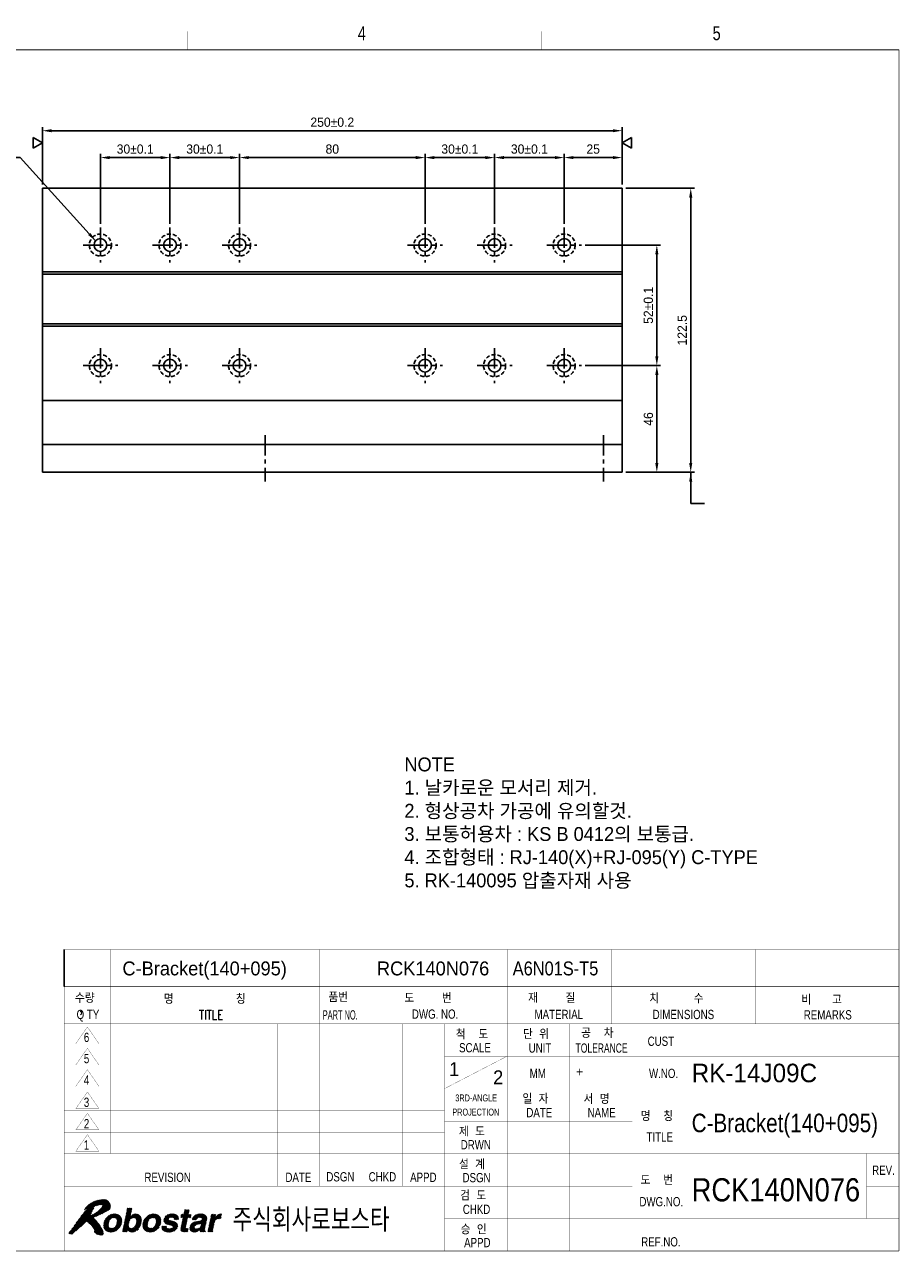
# Model space of a CAD drawing. Extents: x 1459 to 11977, y 582 to 6630.
# Tile 2 of 2: x 1850 to 2228, y 1106 to 1635. Entities that reach past the tile are written whole.
import ezdxf
from ezdxf.enums import TextEntityAlignment as Align

# ---------------------------------------------------------------- set-up
doc = ezdxf.new("R2010")
doc.units = 0
doc.header["$LTSCALE"] = 7
doc.header["$MEASUREMENT"] = 0
doc.linetypes.add('CENTER', pattern=[2, 1.25, -0.25, 0.25, -0.25])
doc.linetypes.add('HIDDEN', pattern=[0.375, 0.25, -0.125])
doc.layers.get('0').update_dxf_attribs({"linetype": 'CONTINUOUS'})
doc.layers.get('DEFPOINTS').update_dxf_attribs({"linetype": 'CONTINUOUS'})
for name, color, linetype in [('1', 3, 'CENTER'), ('3', 4, 'CONTINUOUS'), ('CENTERLINE', 3, 'CENTER'), ('DIM', 4, 'CONTINUOUS'), ('DIMENSION', 4, 'CONTINUOUS'), ('HIDDENLINE', 5, 'HIDDEN')]:
    doc.layers.add(name, color=color, linetype=linetype)
doc.styles.add('GHS', font='romans.shx', dxfattribs={"bigfont": 'ghs.shx'})
doc.styles.add('HS', font='txt.shx', dxfattribs={"width": 0.8, "bigfont": 'hs.shx'})
doc.styles.add('ROMANS', font='ROMANS.shx', dxfattribs={"width": 0.8})
doc.styles.get("Standard").update_dxf_attribs({"font": 'Gulim.ttf'})
doc.dimstyles.new('ISO-25(x1.5)', dxfattribs={"dimscale": 1.6, "dimtxt": 2.5, "dimasz": 2.5, "dimexe": 1, "dimexo": 1, "dimgap": 1, "dimtad": 1, "dimdsep": 46, "dimtxsty": 'GHS', "dimcen": 0, "dimclrd": 256, "dimclre": 256, "dimclrt": 9, "dimadec": 0, "dimazin": 2, "dimtfac": 1, "dimtmove": 0, "dimatfit": 3, "dimfxl": 0, "dimlwd": -1, "dimlwe": -1, "dimarcsym": 0})

# ---------------------------------------------------------------- blocks, each defined once
blk = doc.blocks.new('*X1')
at = {"color": 0}
for p, q in [((8.49, 5.4), (11.07, 7.98)), ((8.51, 5.59), (10.91, 7.99)), ((8.53, 5.79), (10.72, 7.98)), ((8.55, 5.98), (10.52, 7.96)), ((10.39, 7.12), (11.23, 7.96)), ((12.85, 5.52), (15.32, 7.98)), ((12.9, 5.74), (15.11, 7.96)), ((13.14, 6.86), (14.39, 8.11)), ((13.19, 7.09), (14.44, 8.34)), ((13.23, 7.31), (14.48, 8.56)), ((13.28, 7.54), (14.53, 8.79)), ((13.33, 7.76), (14.58, 9.01)), ((13.38, 7.99), (14.6, 9.21)), ((13.42, 8.21), (14.42, 9.21)), ((13.47, 8.44), (14.24, 9.21)), ((13.52, 8.66), (14.07, 9.21)), ((13.57, 8.88), (13.89, 9.21)), ((13.62, 9.11), (13.71, 9.21)), ((14.54, 7.03), (15.5, 7.99)), ((14.81, 7.12), (15.66, 7.97)), ((15.01, 7.14), (15.81, 7.95)), ((16.95, 5.55), (19.39, 7.99)), ((16.97, 5.74), (19.21, 7.98)), ((16.98, 5.94), (19.01, 7.96)), ((17.04, 6.17), (18.81, 7.94)), ((18.58, 7), (19.55, 7.97)), ((18.88, 7.13), (19.71, 7.95)), ((21.49, 6.55), (22.9, 7.96)), ((21.51, 6.39), (23.09, 7.98)), ((21.52, 6.23), (23.28, 7.99)), ((21.59, 6.13), (23.45, 7.99)), ((22.87, 7.23), (23.62, 7.98)), ((23.07, 7.25), (23.77, 7.95)), ((25.14, 7.2), (26.85, 8.91)), ((25.31, 7.2), (26.97, 8.85)), ((25.49, 7.2), (26.92, 8.63)), ((25.53, 6.71), (26.78, 7.95)), ((25.58, 6.93), (26.83, 8.18)), ((25.63, 7.15), (26.88, 8.4)), ((25.82, 8.05), (26.67, 8.91)), ((25.86, 8.28), (26.5, 8.91)), ((25.91, 8.5), (26.32, 8.91)), ((25.96, 8.73), (26.14, 8.91)), ((27.64, 6.69), (28.89, 7.94)), ((27.81, 6.69), (29.1, 7.98)), ((27.99, 6.69), (29.29, 7.99)), ((28.17, 6.69), (29.47, 8)), ((28.34, 6.69), (29.64, 7.99)), ((29.02, 7.19), (29.81, 7.98)), ((29.22, 7.21), (29.95, 7.95)), ((31.21, 5.32), (33.89, 7.99)), ((31.26, 5.54), (33.71, 7.99)), ((31.31, 5.76), (33.51, 7.97)), ((8.52, 5.25), (9.68, 6.41)), ((8.55, 5.1), (9.59, 6.15)), ((8.58, 4.96), (9.54, 5.92)), ((8.62, 6.23), (10.31, 7.92)), ((8.64, 4.84), (9.52, 5.72)), ((8.7, 6.49), (10.04, 7.84)), ((8.7, 4.73), (9.52, 5.54)), ((8.77, 4.61), (9.54, 5.39)), ((8.88, 6.84), (9.71, 7.68)), ((9.99, 4.07), (12.42, 6.5)), ((10.17, 4.08), (12.4, 6.3)), ((10.37, 4.1), (12.38, 6.1)), ((10.58, 4.12), (12.32, 5.87)), ((10.6, 7.15), (11.38, 7.94)), ((10.78, 7.16), (11.51, 7.89)), ((10.84, 4.21), (12.23, 5.6)), ((10.93, 7.13), (11.64, 7.84)), ((11.05, 5.31), (12.42, 6.68)), ((11.06, 7.09), (11.77, 7.79)), ((11.17, 7.02), (11.87, 7.71)), ((11.26, 6.93), (11.96, 7.64)), ((11.26, 5.69), (12.4, 6.83)), ((11.33, 6.82), (12.06, 7.56)), ((11.34, 5.95), (12.37, 6.98)), ((11.37, 6.69), (12.14, 7.46)), ((11.38, 6.17), (12.34, 7.12)), ((11.4, 6.54), (12.21, 7.35)), ((11.4, 6.36), (12.28, 7.24)), ((12.57, 4.17), (13.86, 5.46)), ((12.61, 4.39), (13.85, 5.63)), ((12.66, 4.62), (13.87, 5.83)), ((12.71, 4.84), (13.91, 6.05)), ((12.73, 4.16), (13.89, 5.32)), ((12.76, 5.07), (13.99, 6.3)), ((12.8, 5.29), (14.14, 6.63)), ((12.95, 5.97), (14.85, 7.87)), ((13, 6.19), (14.24, 7.44)), ((13.04, 6.42), (14.29, 7.66)), ((13.09, 6.64), (14.34, 7.89)), ((14.27, 4.1), (16.65, 6.49)), ((14.41, 4.07), (16.63, 6.29)), ((14.58, 4.06), (16.6, 6.09)), ((14.78, 4.09), (16.54, 5.84)), ((14.99, 4.12), (16.46, 5.59)), ((15.16, 7.12), (15.94, 7.9)), ((15.19, 5.21), (16.67, 6.68)), ((15.29, 7.08), (16.06, 7.84)), ((15.4, 7.01), (16.18, 7.79)), ((15.46, 5.65), (16.65, 6.84)), ((15.49, 6.91), (16.27, 7.7)), ((15.55, 6.81), (16.36, 7.61)), ((15.55, 5.92), (16.63, 7)), ((15.59, 6.67), (16.44, 7.52)), ((15.6, 6.14), (16.61, 7.15)), ((15.62, 6.51), (16.5, 7.4)), ((15.62, 6.34), (16.55, 7.27)), ((16.94, 5.37), (18.28, 6.71)), ((16.97, 5.22), (18.1, 6.34)), ((17, 5.07), (18.02, 6.09)), ((17.03, 4.92), (17.98, 5.87)), ((17.09, 4.81), (17.96, 5.68)), ((17.13, 6.43), (18.55, 7.86)), ((17.16, 4.7), (17.96, 5.5)), ((17.23, 4.59), (17.99, 5.36)), ((17.25, 6.73), (18.26, 7.74)), ((18.31, 4.08), (20.87, 6.64)), ((18.47, 4.06), (20.85, 6.45)), ((18.66, 4.08), (20.84, 6.25)), ((18.86, 4.1), (20.82, 6.06)), ((19.08, 4.15), (20.74, 5.8)), ((19.09, 7.16), (19.86, 7.92)), ((19.26, 7.15), (19.98, 7.88)), ((19.34, 4.23), (20.65, 5.54)), ((19.41, 7.13), (20.11, 7.83)), ((19.53, 7.07), (20.24, 7.77)), ((19.64, 7), (20.33, 7.7)), ((19.67, 5.62), (20.84, 6.79)), ((19.72, 6.91), (20.43, 7.62)), ((19.77, 5.89), (20.82, 6.94)), ((19.79, 6.79), (20.53, 7.54)), ((19.82, 6.65), (20.6, 7.43)), ((19.82, 6.12), (20.79, 7.09)), ((19.84, 6.32), (20.73, 7.21)), ((19.85, 6.5), (20.67, 7.32)), ((21.04, 5.04), (21.35, 5.36)), ((21.04, 5.22), (21.18, 5.36)), ((21.05, 4.87), (21.53, 5.36)), ((21.1, 4.75), (21.71, 5.36)), ((21.15, 4.62), (21.88, 5.36)), ((21.22, 4.52), (22.05, 5.35)), ((21.47, 6.72), (22.69, 7.93)), ((21.54, 6.96), (22.42, 7.84)), ((21.69, 6.04), (22.49, 6.84)), ((21.78, 5.96), (22.55, 6.73)), ((21.79, 7.38), (22.01, 7.61)), ((21.87, 5.87), (22.64, 6.65)), ((22, 5.82), (22.78, 6.6)), ((22.13, 5.78), (22.91, 6.56)), ((22.26, 5.73), (23.05, 6.52)), ((22.39, 5.69), (23.19, 6.49)), ((22.53, 5.65), (23.34, 6.46)), ((22.54, 4.06), (24.39, 5.92)), ((22.68, 5.62), (23.48, 6.42)), ((22.72, 4.07), (24.43, 5.78)), ((22.82, 5.59), (23.62, 6.38)), ((22.91, 4.08), (24.45, 5.62)), ((22.97, 5.55), (23.75, 6.34)), ((23.1, 5.51), (23.88, 6.29)), ((23.13, 4.13), (24.47, 5.46)), ((23.23, 5.47), (24.01, 6.24)), ((23.24, 7.24), (23.92, 7.92)), ((23.35, 5.41), (24.12, 6.17)), ((23.4, 7.22), (24.05, 7.88)), ((23.41, 5.29), (24.21, 6.09)), ((23.44, 5.15), (24.3, 6.01)), ((23.53, 7.18), (24.17, 7.82)), ((23.63, 7.1), (24.29, 7.77)), ((23.68, 6.98), (24.38, 7.68)), ((23.7, 6.82), (24.48, 7.6)), ((23.82, 6.76), (24.55, 7.49)), ((23.99, 6.76), (24.6, 7.37)), ((24.17, 6.76), (24.65, 7.24)), ((24.35, 6.76), (24.66, 7.07)), ((24.52, 6.76), (24.66, 6.9)), ((25.12, 4.7), (26.35, 5.93)), ((25.13, 4.54), (26.3, 5.71)), ((25.15, 4.91), (26.4, 6.16)), ((25.17, 7.41), (25.66, 7.9)), ((25.18, 4.41), (26.25, 5.49)), ((25.2, 5.13), (26.45, 6.38)), ((25.22, 7.63), (25.49, 7.9)), ((25.24, 5.36), (26.49, 6.61)), ((25.27, 7.86), (25.31, 7.9)), ((25.29, 5.58), (26.54, 6.83)), ((25.34, 5.81), (26.59, 7.06)), ((25.39, 6.03), (27.25, 7.9)), ((25.44, 6.26), (27.08, 7.9)), ((25.48, 6.48), (26.9, 7.9)), ((26.73, 7.2), (27.37, 7.83)), ((26.9, 7.2), (27.32, 7.61)), ((27.07, 4.89), (28.55, 6.36)), ((27.08, 7.2), (27.27, 7.38)), ((27.09, 4.72), (28.75, 6.39)), ((27.09, 5.08), (28.33, 6.32)), ((27.12, 4.58), (28.96, 6.42)), ((27.15, 5.32), (28.09, 6.26)), ((27.18, 4.46), (29.17, 6.45)), ((27.3, 5.64), (27.76, 6.1)), ((27.61, 6.84), (28.66, 7.89)), ((27.74, 7.15), (28.37, 7.77)), ((28.42, 4.11), (30.63, 6.32)), ((28.61, 5.72), (29.37, 6.48)), ((28.67, 4.19), (30.58, 6.1)), ((28.84, 5.77), (30.64, 7.57)), ((29.04, 4.39), (30.53, 5.87)), ((29.05, 5.8), (30.7, 7.45)), ((29.27, 5.85), (30.75, 7.33)), ((29.31, 4.48), (30.48, 5.65)), ((29.31, 4.3), (30.43, 5.42)), ((29.38, 7.2), (30.1, 7.92)), ((29.38, 5.25), (30.67, 6.54)), ((29.5, 5.55), (30.72, 6.77)), ((29.53, 7.17), (30.23, 7.87)), ((29.55, 5.77), (30.75, 6.98)), ((29.56, 5.96), (30.76, 7.16)), ((29.65, 7.12), (30.35, 7.82)), ((29.73, 7.02), (30.46, 7.75)), ((29.76, 6.87), (30.56, 7.67)), ((30.97, 4.19), (32.22, 5.44)), ((31.02, 4.42), (32.27, 5.67)), ((31.07, 4.64), (32.32, 5.89)), ((31.12, 4.87), (32.37, 6.12)), ((31.16, 5.09), (32.45, 6.38)), ((31.36, 5.99), (33.25, 7.89)), ((31.4, 6.21), (32.6, 7.41)), ((31.45, 6.44), (32.65, 7.63)), ((31.5, 6.66), (32.69, 7.86)), ((31.55, 6.89), (32.56, 7.9)), ((31.59, 7.11), (32.38, 7.9)), ((31.64, 7.34), (32.2, 7.9)), ((31.69, 7.56), (32.03, 7.9)), ((31.74, 7.79), (31.85, 7.9)), ((32.98, 6.91), (33.92, 7.85)), ((33.22, 6.97), (33.87, 7.62)), ((33.42, 6.99), (33.83, 7.4)), ((33.6, 7), (33.78, 7.18)), ((8.84, 4.51), (9.58, 5.25)), ((8.94, 4.44), (9.65, 5.14)), ((9.04, 4.36), (9.73, 5.05)), ((9.14, 4.28), (9.84, 4.98)), ((9.26, 4.23), (9.97, 4.93)), ((9.39, 4.18), (10.12, 4.91)), ((9.52, 4.13), (10.29, 4.9)), ((9.67, 4.1), (10.5, 4.93)), ((9.83, 4.09), (10.82, 5.07)), ((11.15, 4.34), (12.09, 5.28)), ((12.91, 4.16), (13.94, 5.19)), ((13.09, 4.16), (14.01, 5.09)), ((13.26, 4.16), (13.6, 4.49)), ((13.44, 4.16), (13.55, 4.27)), ((13.67, 4.57), (14.1, 5)), ((13.73, 4.45), (14.21, 4.93)), ((13.81, 4.36), (14.35, 4.9)), ((13.9, 4.27), (14.51, 4.87)), ((14.01, 4.2), (14.71, 4.9)), ((14.13, 4.15), (15.04, 5.05)), ((15.25, 4.2), (16.31, 5.27)), ((15.69, 4.46), (16.01, 4.79)), ((17.31, 4.5), (18.04, 5.23)), ((17.41, 4.42), (18.11, 5.12)), ((17.51, 4.34), (18.2, 5.03)), ((17.61, 4.26), (18.31, 4.96)), ((17.74, 4.22), (18.45, 4.93)), ((17.87, 4.17), (18.6, 4.9)), ((17.99, 4.12), (18.79, 4.91)), ((18.15, 4.1), (18.99, 4.94)), ((19.7, 4.41), (20.46, 5.17)), ((21.31, 4.43), (22.05, 5.17)), ((21.4, 4.35), (22.09, 5.04)), ((21.52, 4.29), (22.18, 4.94)), ((21.64, 4.23), (22.29, 4.88)), ((21.76, 4.17), (22.43, 4.84)), ((21.91, 4.14), (22.58, 4.82)), ((22.05, 4.11), (22.75, 4.81)), ((22.2, 4.09), (22.94, 4.82)), ((22.37, 4.07), (23.19, 4.9)), ((23.37, 4.19), (24.45, 5.27)), ((23.65, 4.3), (24.34, 4.98)), ((25.25, 4.31), (26.21, 5.26)), ((25.35, 4.23), (26.17, 5.04)), ((25.49, 4.19), (26.22, 4.92)), ((25.62, 4.14), (26.35, 4.87)), ((25.79, 4.13), (26.52, 4.86)), ((25.95, 4.12), (26.7, 4.87)), ((26.13, 4.12), (26.7, 4.69)), ((26.31, 4.12), (26.65, 4.47)), ((26.49, 4.13), (26.6, 4.24)), ((27.25, 4.36), (28.09, 5.2)), ((27.34, 4.27), (28.09, 5.02)), ((27.44, 4.2), (28.15, 4.9)), ((27.57, 4.14), (28.24, 4.82)), ((27.7, 4.1), (28.37, 4.77)), ((27.85, 4.08), (28.55, 4.77)), ((28.02, 4.06), (28.77, 4.82)), ((28.21, 4.08), (29.08, 4.95)), ((29.35, 4.16), (30.39, 5.2)), ((29.53, 4.16), (30.34, 4.97)), ((29.7, 4.16), (30.3, 4.76)), ((29.88, 4.16), (30.28, 4.56)), ((30.06, 4.16), (30.31, 4.41)), ((30.23, 4.16), (30.39, 4.32)), ((31.12, 4.16), (32.18, 5.22)), ((31.29, 4.16), (32.13, 4.99)), ((31.47, 4.16), (32.08, 4.77)), ((31.65, 4.16), (32.03, 4.54)), ((31.82, 4.16), (31.98, 4.32))]:
    blk.add_line(p, q, dxfattribs=at)
blk = doc.blocks.new('*X2')
at = {"color": 0}
for p, q in [((2.13, 5.4), (7.75, 11.03)), ((2.6, 6.05), (7.53, 10.98)), ((3.09, 6.72), (7.3, 10.93)), ((3.62, 7.42), (7.08, 10.88)), ((4.25, 8.23), (6.86, 10.84)), ((4.83, 8.99), (6.55, 10.71)), ((5.05, 6.2), (9.58, 10.73)), ((5.15, 6.12), (9.65, 10.62)), ((6.55, 9.65), (7.97, 11.06)), ((6.85, 9.77), (8.18, 11.1)), ((7.1, 9.84), (8.37, 11.11)), ((7.32, 9.89), (8.55, 11.11)), ((7.53, 9.92), (8.72, 11.11)), ((7.73, 9.94), (8.87, 11.08)), ((7.92, 9.96), (9.01, 11.05)), ((8.11, 9.97), (9.15, 11.01)), ((8.22, 9.54), (9.49, 10.81)), ((8.25, 9.93), (9.26, 10.94)), ((8.29, 9.8), (9.37, 10.88)), ((1.02, 3.77), (6.2, 8.94)), ((1.09, 4.01), (6.36, 9.27)), ((1.16, 3.72), (6.04, 8.6)), ((1.3, 3.69), (5.87, 8.26)), ((1.64, 4.74), (6.53, 9.63)), ((4.36, 8.87), (5.87, 10.38)), ((4.5, 9.19), (5.44, 10.12)), ((4.79, 9.12), (6.22, 10.55)), ((4.84, 6.34), (6.57, 8.07)), ((4.94, 6.27), (7.07, 8.4)), ((6.53, 7.33), (9.72, 10.52)), ((6.82, 7.44), (9.78, 10.4)), ((7.12, 7.56), (9.84, 10.28)), ((7.43, 7.69), (9.88, 10.15)), ((7.76, 7.85), (9.92, 10.01)), ((8.1, 8.01), (9.95, 9.86)), ((8.47, 8.2), (9.95, 9.69)), ((8.87, 8.43), (9.95, 9.51)), ((9.32, 8.7), (9.89, 9.27)), ((1.45, 3.66), (5.66, 7.87)), ((1.62, 3.65), (5.61, 7.64)), ((2.49, 4.35), (5.89, 7.74)), ((3.53, 5.21), (4.72, 6.4)), ((4.73, 6.41), (6.2, 7.88)), ((5.25, 6.04), (6.34, 7.14)), ((5.34, 5.96), (6.44, 7.06)), ((5.44, 5.88), (6.53, 6.97)), ((5.54, 5.8), (6.62, 6.89)), ((5.62, 5.71), (6.71, 6.8)), ((5.71, 5.62), (6.79, 6.71)), ((5.8, 5.54), (6.88, 6.62)), ((5.89, 5.45), (6.96, 6.52)), ((5.97, 5.35), (7.05, 6.43)), ((6.04, 5.25), (7.13, 6.33)), ((6.12, 5.15), (7.2, 6.23)), ((6.2, 5.05), (7.28, 6.13)), ((6.27, 4.94), (7.36, 6.03)), ((6.33, 4.83), (7.44, 5.93)), ((6.4, 4.72), (7.51, 5.83)), ((6.46, 4.61), (7.58, 5.72)), ((6.51, 4.48), (7.65, 5.62)), ((6.56, 4.36), (7.72, 5.51)), ((6.57, 4.01), (7.86, 5.29)), ((6.61, 4.23), (7.79, 5.4)), ((6.49, 4.11), (6.54, 4.15)), ((6.65, 3.92), (7.92, 5.18)), ((6.74, 3.83), (7.99, 5.07)), ((6.83, 3.74), (8.05, 4.96)), ((6.92, 3.65), (8.12, 4.85)), ((7.05, 3.6), (8.18, 4.73)), ((7.2, 3.58), (8.24, 4.62)), ((7.34, 3.54), (8.3, 4.5)), ((7.48, 3.51), (8.35, 4.37)), ((7.62, 3.47), (8.37, 4.22)), ((7.77, 3.44), (8.4, 4.07)), ((7.93, 3.42), (8.43, 3.92)), ((8.13, 3.44), (8.44, 3.75))]:
    blk.add_line(p, q, dxfattribs=at)
blk = doc.blocks.new('LOGO-ROBOSTAR')
at = {"color": 230, "const_width": 0.00973}
for points in [[(9.53, 10.79), (9.13, 11.02), (8.68, 11.12), (8.21, 11.1), (7.73, 11.02), (7.27, 10.92), (6.83, 10.83), (6.33, 10.61), (5.82, 10.35), (5.33, 10.06), (4.89, 9.7), (4.53, 9.27), (4.31, 8.74), (4.38, 8.82), (4.46, 8.88), (4.54, 8.94), (4.62, 9), (4.7, 9.06), (4.78, 9.12), (4.81, 9.1), (4.83, 9.07), (4.83, 9.04), (4.83, 9), (4.83, 8.96), (4.83, 8.93), (4.15, 8.1), (3.49, 7.26), (2.85, 6.39), (2.22, 5.52), (1.58, 4.66), (0.93, 3.8), (1.07, 3.75), (1.2, 3.71), (1.35, 3.68), (1.49, 3.66), (1.64, 3.65), (1.79, 3.66), (2.27, 4.16), (2.78, 4.6), (3.3, 5.02), (3.81, 5.44), (4.29, 5.9), (4.73, 6.42), (5.14, 6.14), (5.53, 5.81), (5.89, 5.45), (6.2, 5.05), (6.46, 4.62), (6.63, 4.18), (6.61, 4.14), (6.58, 4.14), (6.55, 4.15), (6.52, 4.16), (6.48, 4.18), (6.44, 4.18), (6.51, 4.08), (6.59, 3.98), (6.68, 3.89), (6.78, 3.79), (6.87, 3.7), (6.97, 3.61), (7.21, 3.58), (7.45, 3.52), (7.69, 3.45), (7.93, 3.42), (8.16, 3.45), (8.39, 3.56), (8.43, 3.71), (8.44, 3.85), (8.42, 3.99), (8.39, 4.13), (8.36, 4.28), (8.34, 4.42), (8.07, 4.93), (7.77, 5.43), (7.44, 5.93), (7.08, 6.4), (6.68, 6.83), (6.25, 7.22), (6.85, 7.45), (7.44, 7.7), (8.01, 7.97), (8.58, 8.26), (9.13, 8.58), (9.67, 8.93), (9.87, 9.21), (9.96, 9.53), (9.95, 9.87), (9.87, 10.21), (9.72, 10.52)], [(8.2, 9.45), (7.81, 9.02), (7.39, 8.64), (6.95, 8.3), (6.48, 8.02), (6, 7.79), (5.5, 7.6), (5.7, 7.93), (5.88, 8.27), (6.04, 8.61), (6.21, 8.96), (6.37, 9.3), (6.54, 9.64), (6.8, 9.75), (7.06, 9.83), (7.34, 9.89), (7.62, 9.93), (7.91, 9.96), (8.2, 9.97), (8.28, 9.91), (8.3, 9.83), (8.28, 9.74), (8.25, 9.64), (8.22, 9.55)]]:
    blk.add_lwpolyline(points, close=True, dxfattribs=at)
at = {"color": 5, "const_width": 0.00973}
for points in [[(10.04, 4.06), (9.56, 4.11), (9.15, 4.27), (8.81, 4.54), (8.59, 4.92), (8.49, 5.42), (8.55, 6.03), (8.75, 6.64), (9.06, 7.14), (9.45, 7.52), (9.89, 7.79), (10.38, 7.94), (10.88, 8), (11.36, 7.94), (11.78, 7.79), (12.11, 7.52), (12.34, 7.14), (12.43, 6.64), (12.37, 6.03), (12.17, 5.42), (11.86, 4.92), (11.48, 4.54), (11.03, 4.27), (10.54, 4.11)], [(14.24, 7.41), (14.25, 7.41), (14.37, 7.54), (14.52, 7.67), (14.7, 7.79), (14.91, 7.9), (15.16, 7.97), (15.46, 8), (15.85, 7.94), (16.18, 7.78), (16.44, 7.52), (16.61, 7.15), (16.67, 6.66), (16.6, 6.07), (16.46, 5.57), (16.23, 5.09), (15.94, 4.68), (15.56, 4.36), (15.12, 4.14), (14.6, 4.06), (14.4, 4.08), (14.2, 4.12), (14.02, 4.19), (13.87, 4.3), (13.73, 4.44), (13.64, 4.63), (13.63, 4.63), (13.53, 4.16), (12.56, 4.16), (13.64, 9.21), (14.62, 9.21)], [(18.49, 4.06), (18.01, 4.11), (17.59, 4.27), (17.25, 4.54), (17.03, 4.92), (16.93, 5.42), (16.99, 6.03), (17.2, 6.64), (17.5, 7.14), (17.89, 7.52), (18.34, 7.79), (18.82, 7.94), (19.32, 8), (19.8, 7.94), (20.22, 7.79), (20.55, 7.52), (20.78, 7.14), (20.87, 6.64), (20.81, 6.03), (20.61, 5.42), (20.31, 4.92), (19.92, 4.54), (19.47, 4.27), (18.99, 4.11)], [(23.7, 6.76), (23.7, 6.88), (23.68, 6.99), (23.63, 7.1), (23.53, 7.18), (23.37, 7.23), (23.15, 7.25), (22.91, 7.24), (22.74, 7.19), (22.62, 7.13), (22.54, 7.05), (22.49, 6.97), (22.46, 6.89), (22.59, 6.66), (23, 6.53), (23.53, 6.41), (24.06, 6.23), (24.42, 5.9), (24.48, 5.35), (24.3, 4.87), (24.01, 4.53), (23.65, 4.3), (23.27, 4.15), (22.89, 4.08), (22.57, 4.06), (22.15, 4.09), (21.75, 4.18), (21.42, 4.33), (21.17, 4.58), (21.03, 4.91), (21.04, 5.36), (22.05, 5.36), (22.04, 5.2), (22.07, 5.07), (22.15, 4.96), (22.28, 4.88), (22.48, 4.83), (22.75, 4.81), (22.98, 4.83), (23.15, 4.88), (23.29, 4.95), (23.38, 5.03), (23.43, 5.12), (23.46, 5.19), (23.34, 5.43), (22.94, 5.56), (22.4, 5.68), (21.88, 5.86), (21.53, 6.19), (21.47, 6.75), (21.56, 7.03), (21.73, 7.31), (21.97, 7.58), (22.3, 7.79), (22.72, 7.94), (23.25, 8), (23.62, 7.98), (23.97, 7.91), (24.29, 7.77), (24.53, 7.55), (24.66, 7.22), (24.66, 6.76)], [(26.77, 7.9), (27.38, 7.9), (27.23, 7.2), (26.62, 7.2), (26.19, 5.17), (26.17, 5.07), (26.17, 4.99), (26.19, 4.93), (26.25, 4.89), (26.36, 4.87), (26.53, 4.86), (26.56, 4.86), (26.6, 4.87), (26.63, 4.87), (26.67, 4.87), (26.7, 4.87), (26.74, 4.88), (26.58, 4.13), (26.5, 4.13), (26.42, 4.13), (26.34, 4.12), (26.27, 4.12), (26.19, 4.12), (26.11, 4.12), (25.99, 4.12), (25.62, 4.14), (25.37, 4.22), (25.21, 4.34), (25.13, 4.5), (25.12, 4.7), (25.15, 4.93), (25.64, 7.2), (25.13, 7.2), (25.28, 7.9), (25.78, 7.9), (26, 8.91), (26.98, 8.91)], [(30.32, 4.89), (30.29, 4.7), (30.28, 4.55), (30.29, 4.45), (30.32, 4.38), (30.36, 4.34), (30.42, 4.31), (30.38, 4.16), (29.32, 4.16), (29.32, 4.24), (29.31, 4.31), (29.31, 4.37), (29.31, 4.43), (29.32, 4.51), (29.33, 4.6), (29.18, 4.48), (29.01, 4.36), (28.81, 4.25), (28.58, 4.15), (28.31, 4.09), (28, 4.06), (27.73, 4.09), (27.48, 4.17), (27.28, 4.32), (27.13, 4.53), (27.07, 4.8), (27.1, 5.15), (27.2, 5.49), (27.37, 5.77), (27.58, 5.99), (27.84, 6.16), (28.13, 6.28), (28.44, 6.35), (29.35, 6.48), (29.43, 6.49), (29.52, 6.52), (29.6, 6.56), (29.67, 6.61), (29.72, 6.68), (29.76, 6.77), (29.77, 6.95), (29.71, 7.07), (29.61, 7.15), (29.48, 7.19), (29.34, 7.21), (29.21, 7.21), (28.99, 7.19), (28.82, 7.12), (28.69, 7.03), (28.6, 6.92), (28.54, 6.8), (28.49, 6.69), (27.54, 6.69), (27.76, 7.18), (28.04, 7.54), (28.36, 7.77), (28.73, 7.91), (29.11, 7.98), (29.49, 8), (29.78, 7.98), (30.1, 7.92), (30.39, 7.8), (30.63, 7.6), (30.76, 7.31), (30.75, 6.91)], [(31.76, 7.9), (32.7, 7.9), (32.57, 7.25), (32.58, 7.25), (32.72, 7.44), (32.88, 7.61), (33.05, 7.77), (33.25, 7.89), (33.49, 7.97), (33.76, 8), (33.8, 8), (33.83, 7.99), (33.86, 7.99), (33.89, 7.99), (33.92, 7.99), (33.95, 7.98), (33.74, 6.99), (33.7, 6.99), (33.65, 6.99), (33.6, 7), (33.55, 7), (33.51, 7), (33.46, 7), (33.12, 6.96), (32.86, 6.86), (32.66, 6.71), (32.52, 6.52), (32.42, 6.32), (32.36, 6.11), (31.95, 4.16), (30.97, 4.16)], [(10.7, 7.17), (10.36, 7.12), (10.09, 6.98), (9.89, 6.78), (9.73, 6.54), (9.63, 6.28), (9.56, 6.03), (9.52, 5.78), (9.52, 5.52), (9.57, 5.28), (9.69, 5.08), (9.9, 4.94), (10.22, 4.89), (10.56, 4.94), (10.83, 5.08), (11.04, 5.28), (11.19, 5.52), (11.29, 5.78), (11.36, 6.03), (11.4, 6.28), (11.4, 6.54), (11.35, 6.78), (11.23, 6.98), (11.02, 7.12)], [(14.98, 7.15), (14.68, 7.1), (14.43, 6.97), (14.23, 6.77), (14.08, 6.52), (13.96, 6.24), (13.88, 5.95), (13.85, 5.67), (13.86, 5.42), (13.93, 5.2), (14.06, 5.03), (14.25, 4.91), (14.53, 4.87), (14.82, 4.92), (15.06, 5.07), (15.25, 5.27), (15.4, 5.51), (15.51, 5.76), (15.58, 6), (15.62, 6.29), (15.62, 6.56), (15.56, 6.8), (15.44, 6.98), (15.25, 7.1)], [(19.15, 7.17), (18.8, 7.12), (18.54, 6.98), (18.33, 6.78), (18.18, 6.54), (18.07, 6.28), (18, 6.03), (17.97, 5.78), (17.96, 5.52), (18.01, 5.28), (18.13, 5.08), (18.34, 4.94), (18.66, 4.89), (19, 4.94), (19.27, 5.08), (19.48, 5.28), (19.63, 5.52), (19.74, 5.78), (19.8, 6.03), (19.84, 6.28), (19.85, 6.54), (19.8, 6.78), (19.68, 6.98), (19.46, 7.12)], [(29.59, 5.98), (29.53, 5.94), (29.45, 5.91), (29.35, 5.87), (29.23, 5.84), (29.07, 5.81), (28.88, 5.78), (28.7, 5.74), (28.53, 5.69), (28.38, 5.62), (28.25, 5.53), (28.15, 5.39), (28.09, 5.21), (28.08, 5.06), (28.11, 4.94), (28.17, 4.86), (28.26, 4.8), (28.36, 4.77), (28.45, 4.76), (28.68, 4.79), (28.89, 4.85), (29.1, 4.96), (29.27, 5.11), (29.41, 5.29), (29.49, 5.5)]]:
    blk.add_lwpolyline(points, close=True, dxfattribs=at)
at = {"color": 230, "linetype": 'Continuous'}
blk.add_blockref('*X2', (0, 0), dxfattribs=at)
at = {"color": 5, "linetype": 'Continuous'}
blk.add_blockref('*X1', (0, 0), dxfattribs=at)
at = {"style": 'GHS', "width": 0.8}
blk.add_text('주식회사로보스타', height=5, dxfattribs=at).set_placement((36.32, 4.19))
blk = doc.blocks.new('A3-DJ')
for points, const_width in [([(30, 269), (410, 269)], 0.2), ([(410, 269), (410, 10)], 0.2), ([(230, 67), (410, 67)], 0.1), ([(230, 67), (230, 10)], 0.1), ([(30, 10), (410, 10)], 0.2)]:
    blk.add_lwpolyline(points, dxfattribs=dict(const_width=const_width))
at = {"layer": '3'}
blk.add_line((230, 75), (230, 67), dxfattribs=at)
at = {"layer": '3', "const_width": 0.05}
for points in [[(256.5, 273), (256.5, 269)], [(333, 273), (333, 269)], [(230, 75), (410, 75)], [(240, 75), (240, 31)], [(285, 75), (285, 24)], [(294, 75), (294, 24)], [(325.5, 75), (325.5, 10)], [(348, 75), (348, 59)], [(379, 75), (379, 59)], [(230, 59), (410, 59)], [(235, 58.3), (232.5, 54.7)], [(237.5, 54.7), (235, 58.3)], [(276, 59), (276, 24)], [(303, 59), (303, 24)], [(312, 59), (312, 10)], [(339, 59), (339, 10)], [(352.5, 59), (352.5, 10)], [(364.5, 59), (364.5, 10)], [(230, 54.2), (312, 54.2)], [(232.5, 54.7), (237.5, 54.7)], [(235, 53.7), (232.5, 50.1)], [(237.5, 50.1), (235, 53.7)], [(312, 52), (410, 52)], [(325.5, 52), (312, 45)], [(230, 49.6), (312, 49.6)], [(232.5, 50.1), (237.5, 50.1)], [(235, 49.1), (232.5, 45.5)], [(237.5, 45.5), (235, 49.1)], [(230, 45), (410, 45)], [(232.5, 45.5), (237.5, 45.5)], [(235, 44.3), (232.5, 40.7)], [(237.5, 40.7), (235, 44.3)], [(230, 40.2), (312, 40.2)], [(232.5, 40.7), (237.5, 40.7)], [(235, 39.7), (232.5, 36.1)], [(237.5, 36.1), (235, 39.7)], [(312, 38), (352.5, 38)], [(230, 35.6), (312, 35.6)], [(232.5, 36.1), (237.5, 36.1)], [(235, 35.1), (232.5, 31.5)], [(237.5, 31.5), (235, 35.1)], [(230, 31), (410, 31)], [(232.5, 31.5), (237.5, 31.5)], [(403, 31), (403, 17)], [(230, 24), (352.5, 24)], [(403, 24), (410, 24)], [(312, 17), (410, 17)]]:
    blk.add_lwpolyline(points, dxfattribs=at)
blk.add_blockref('LOGO-ROBOSTAR', (230, 10))
at = {"style": 'GHS'}
for s, p in [('수량', (232.32, 63.51)), ('명         칭', (251.47, 63.3)), ('품번', (286.96, 63.68)), ('도    번', (303.35, 63.48)), ('재    질', (330.03, 63.52)), ('치     수', (356.15, 63.4)), ('비   고', (388.96, 63.15)), ('공  차', (341.48, 55.96)), ('척  도', (314.43, 55.68)), ('단 위', (328.93, 55.71)), ('일 자', (328.8, 41.77)), ('서 명', (341.98, 41.72)), ('명  칭', (354.31, 38.03)), ('제 도', (315.12, 34.7)), ('설 계', (315.12, 27.63)), ('도  번', (354.29, 24.24)), ('검 도', (315.37, 20.92)), ('승 인', (315.49, 13.6))]:
    blk.add_text(s, height=2, dxfattribs=at).set_placement(p)
at = {"layer": '1', "color": 2, "linetype": 'Continuous', "style": 'ROMANS'}
blk.add_text(',', height=2, dxfattribs=at).set_placement((233.63, 62.23), align=Align.MIDDLE)
at = {"layer": '3'}
for s, height, width, p in [('4', 3, 0.8, (294.18, 272.54)), ('5', 3, 0.8, (370.68, 272.54)), ('Q TY', 2, 0.8, (235.12, 60.75)), ('PART NO.', 2, 0.55, (289.52, 60.91)), ('DWG. NO.', 2, 0.8, (309.97, 61.08)), ('MATERIAL', 2, 0.8, (336.65, 61)), ('DIMENSIONS', 2, 0.8, (363.51, 61)), ('REMARKS', 2, 0.8, (394.64, 60.92)), ('6', 2, 0.8, (234.82, 56.07)), ('CUST', 2, 0.8, (358.65, 55.23)), ('SCALE', 2, 0.8, (318.57, 53.83)), ('UNIT', 2, 0.8, (332.59, 53.75)), ('TOLERANCE', 2, 0.7, (345.87, 53.75)), ('5', 2, 0.8, (234.82, 51.47)), ('4', 2, 0.8, (234.82, 46.87)), ('MM', 2, 0.8, (332.11, 48.28)), ('W.NO.', 2, 0.8, (359.23, 48.3)), ('3', 2, 0.8, (234.82, 42.07)), ('3RD-ANGLE', 1.5, 0.8, (318.83, 43)), ('PROJECTION', 1.5, 0.8, (318.75, 39.95)), ('DATE', 2, 0.8, (332.44, 39.84)), ('NAME', 2, 0.8, (345.88, 39.84)), ('2', 2, 0.8, (234.82, 37.47)), ('TITLE', 2, 0.8, (358.41, 34.56)), ('1', 2, 0.8, (234.82, 32.87)), ('DRWN', 2, 0.8, (318.75, 32.91)), ('REVISION', 2, 0.8, (252.3, 25.89)), ('DATE', 2, 0.8, (280.49, 25.89)), ('DSGN', 2, 0.8, (289.55, 26)), ('CHKD', 2, 0.8, (298.61, 26)), ('APPD', 2, 0.8, (307.44, 25.89)), ('DSGN', 2, 0.8, (318.91, 25.82)), ('REV.', 2, 0.8, (406.65, 27.42)), ('DWG.NO.', 2, 0.8, (358.74, 20.64)), ('CHKD', 2, 0.8, (318.91, 18.99)), ('REF.NO.', 2, 0.8, (358.66, 11.98)), ('APPD', 2, 0.8, (319.08, 11.81))]:
    blk.add_text(s, height=height, dxfattribs=dict(at, width=width)).set_placement(p, align=Align.MIDDLE)
at = {"layer": '3', "style": 'HS', "width": 0.8}
blk.add_text('TITLE', height=2, dxfattribs=at).set_placement((261.67, 60.91), align=Align.MIDDLE)
at = {"layer": '3'}
blk.add_text('+', height=2, dxfattribs=at).set_placement((341.14, 48.65), align=Align.MIDDLE)
blk = doc.blocks.new('*D34')
at = {"layer": 'DEFPOINTS', "color": 0}
for p in [(2108, 1577.23), (2108, 1564.02), (2083, 1547.02)]:
    blk.add_point(p, dxfattribs=at)
at = {"layer": 'DIMENSION'}
for p, q in [((2083, 1548.62), (2083, 1578.83)), ((2087, 1577.23), (2104, 1577.23)), ((2108, 1565.62), (2108, 1578.83))]:
    blk.add_line(p, q, dxfattribs=at)
for points in [[(2087, 1577.9), (2087, 1576.56), (2083, 1577.23)], [(2104, 1577.9), (2104, 1576.56), (2108, 1577.23)]]:
    blk.add_solid(points, dxfattribs=at)
at = {"layer": 'DIMENSION', "color": 9, "insert": (2095.5, 1580.88), "char_height": 4, "attachment_point": 5}
blk.add_mtext('25', dxfattribs=at)
blk = doc.blocks.new('*D35')
at = {"layer": 'DEFPOINTS', "color": 0}
for p in [(2083, 1577.23), (2053, 1547.02), (2083, 1547.02)]:
    blk.add_point(p, dxfattribs=at)
at = {"layer": 'DIMENSION'}
for p, q in [((2053, 1548.62), (2053, 1578.83)), ((2057, 1577.23), (2079, 1577.23)), ((2083, 1548.62), (2083, 1578.83))]:
    blk.add_line(p, q, dxfattribs=at)
for points in [[(2057, 1577.9), (2057, 1576.56), (2053, 1577.23)], [(2079, 1577.9), (2079, 1576.56), (2083, 1577.23)]]:
    blk.add_solid(points, dxfattribs=at)
at = {"layer": 'DIMENSION', "color": 9, "insert": (2068, 1580.88), "char_height": 4, "attachment_point": 5}
blk.add_mtext('30±0.1', dxfattribs=at)
blk = doc.blocks.new('*D36')
at = {"layer": 'DEFPOINTS', "color": 0}
for p in [(1913, 1577.23), (1883, 1547.02), (1913, 1547.02)]:
    blk.add_point(p, dxfattribs=at)
at = {"layer": 'DIMENSION'}
for p, q in [((1883, 1548.62), (1883, 1578.83)), ((1887, 1577.23), (1909, 1577.23)), ((1913, 1548.62), (1913, 1578.83))]:
    blk.add_line(p, q, dxfattribs=at)
for points in [[(1887, 1577.9), (1887, 1576.56), (1883, 1577.23)], [(1909, 1577.9), (1909, 1576.56), (1913, 1577.23)]]:
    blk.add_solid(points, dxfattribs=at)
at = {"layer": 'DIMENSION', "color": 9, "insert": (1898, 1580.88), "char_height": 4, "attachment_point": 5}
blk.add_mtext('30±0.1', dxfattribs=at)
blk = doc.blocks.new('*D37')
at = {"layer": 'DEFPOINTS', "color": 0}
for p in [(2108, 1588.82), (1858, 1564.02), (2108, 1564.02)]:
    blk.add_point(p, dxfattribs=at)
at = {"layer": 'DIMENSION'}
for p, q in [((1858, 1565.62), (1858, 1590.42)), ((1862, 1588.82), (2104, 1588.82)), ((2108, 1565.62), (2108, 1590.42))]:
    blk.add_line(p, q, dxfattribs=at)
for points in [[(1862, 1589.48), (1862, 1588.15), (1858, 1588.82)], [(2104, 1589.48), (2104, 1588.15), (2108, 1588.82)]]:
    blk.add_solid(points, dxfattribs=at)
at = {"layer": 'DIMENSION', "color": 9, "insert": (1983, 1592.47), "char_height": 4, "attachment_point": 5}
blk.add_mtext('250±0.2', dxfattribs=at)
blk = doc.blocks.new('SF10', base_point=(-7639.68, -6381.14))
at = {"layer": 'DIMENSION'}
for p, q in [((-7639.68, -6380.14), (-7639.1, -6381.14)), ((-7639.68, -6380.14), (-7638.52, -6380.14)), ((-7638.52, -6380.14), (-7639.1, -6381.14))]:
    blk.add_line(p, q, dxfattribs=at)
blk = doc.blocks.new('*D38')
at = {"layer": 'DEFPOINTS', "color": 0}
for p in [(2090.5, 1487.52), (2122.96, 1487.52), (2108, 1441.52)]:
    blk.add_point(p, dxfattribs=at)
at = {"layer": 'DIMENSION'}
for p, q in [((2092.1, 1487.52), (2124.56, 1487.52)), ((2122.96, 1445.52), (2122.96, 1483.52)), ((2109.6, 1441.52), (2124.56, 1441.52))]:
    blk.add_line(p, q, dxfattribs=at)
for points in [[(2122.29, 1483.52), (2123.63, 1483.52), (2122.96, 1487.52)], [(2122.29, 1445.52), (2123.63, 1445.52), (2122.96, 1441.52)]]:
    blk.add_solid(points, dxfattribs=at)
at = {"layer": 'DIMENSION', "color": 9, "insert": (2119.31, 1464.52), "char_height": 4, "attachment_point": 5, "rotation": 90}
blk.add_mtext('46', dxfattribs=at)
blk = doc.blocks.new('*D39')
at = {"layer": 'DEFPOINTS', "color": 0}
for p in [(2090.5, 1539.52), (2122.96, 1539.52), (2090.5, 1487.52)]:
    blk.add_point(p, dxfattribs=at)
at = {"layer": 'DIMENSION'}
for p, q in [((2092.1, 1539.52), (2124.56, 1539.52)), ((2122.96, 1491.52), (2122.96, 1535.52)), ((2092.1, 1487.52), (2124.56, 1487.52))]:
    blk.add_line(p, q, dxfattribs=at)
for points in [[(2122.29, 1535.52), (2123.63, 1535.52), (2122.96, 1539.52)], [(2122.29, 1491.52), (2123.63, 1491.52), (2122.96, 1487.52)]]:
    blk.add_solid(points, dxfattribs=at)
at = {"layer": 'DIMENSION', "color": 9, "insert": (2119.31, 1513.52), "char_height": 4, "attachment_point": 5, "rotation": 90}
blk.add_mtext('52±0.1', dxfattribs=at)
blk = doc.blocks.new('*D40')
at = {"layer": 'DEFPOINTS', "color": 0}
for p in [(2108, 1564.02), (2137.57, 1564.02), (2108, 1441.52)]:
    blk.add_point(p, dxfattribs=at)
at = {"layer": 'DIMENSION'}
for p, q in [((2109.6, 1564.02), (2139.17, 1564.02)), ((2137.57, 1445.52), (2137.57, 1560.02)), ((2109.6, 1441.52), (2139.17, 1441.52))]:
    blk.add_line(p, q, dxfattribs=at)
for points in [[(2136.91, 1560.02), (2138.24, 1560.02), (2137.57, 1564.02)], [(2136.91, 1445.52), (2138.24, 1445.52), (2137.57, 1441.52)]]:
    blk.add_solid(points, dxfattribs=at)
at = {"layer": 'DIMENSION', "color": 9, "insert": (2133.92, 1502.77), "char_height": 4, "attachment_point": 5, "rotation": 90}
blk.add_mtext('122.5', dxfattribs=at)
blk = doc.blocks.new('*D55')
at = {"layer": 'DEFPOINTS', "color": 0}
for p in [(1943, 1577.23), (1913, 1547.02), (1943, 1547.02)]:
    blk.add_point(p, dxfattribs=at)
at = {"layer": 'DIMENSION'}
for p, q in [((1913, 1548.62), (1913, 1578.83)), ((1917, 1577.23), (1939, 1577.23)), ((1943, 1548.62), (1943, 1578.83))]:
    blk.add_line(p, q, dxfattribs=at)
for points in [[(1917, 1577.9), (1917, 1576.56), (1913, 1577.23)], [(1939, 1577.9), (1939, 1576.56), (1943, 1577.23)]]:
    blk.add_solid(points, dxfattribs=at)
at = {"layer": 'DIMENSION', "color": 9, "insert": (1928, 1580.88), "char_height": 4, "attachment_point": 5}
blk.add_mtext('30±0.1', dxfattribs=at)
blk = doc.blocks.new('*D56')
at = {"layer": 'DEFPOINTS', "color": 0}
for p in [(2023, 1577.23), (1943, 1547.02), (2023, 1547.02)]:
    blk.add_point(p, dxfattribs=at)
at = {"layer": 'DIMENSION'}
for p, q in [((1943, 1548.62), (1943, 1578.83)), ((1947, 1577.23), (2019, 1577.23)), ((2023, 1548.62), (2023, 1578.83))]:
    blk.add_line(p, q, dxfattribs=at)
for points in [[(1947, 1577.9), (1947, 1576.56), (1943, 1577.23)], [(2019, 1577.9), (2019, 1576.56), (2023, 1577.23)]]:
    blk.add_solid(points, dxfattribs=at)
at = {"layer": 'DIMENSION', "color": 9, "insert": (1983, 1580.88), "char_height": 4, "attachment_point": 5}
blk.add_mtext('80', dxfattribs=at)
blk = doc.blocks.new('*D57')
at = {"layer": 'DEFPOINTS', "color": 0}
for p in [(2053, 1577.23), (2023, 1547.02), (2053, 1547.02)]:
    blk.add_point(p, dxfattribs=at)
at = {"layer": 'DIMENSION'}
for p, q in [((2023, 1548.62), (2023, 1578.83)), ((2027, 1577.23), (2049, 1577.23)), ((2053, 1548.62), (2053, 1578.83))]:
    blk.add_line(p, q, dxfattribs=at)
for points in [[(2027, 1577.9), (2027, 1576.56), (2023, 1577.23)], [(2049, 1577.9), (2049, 1576.56), (2053, 1577.23)]]:
    blk.add_solid(points, dxfattribs=at)
at = {"layer": 'DIMENSION', "color": 9, "insert": (2038, 1580.88), "char_height": 4, "attachment_point": 5}
blk.add_mtext('30±0.1', dxfattribs=at)

msp = doc.modelspace()

# ---------------------------------------------------------------- linework, layer by layer
for p, q in [((1857.998, 1441.522), (1857.998, 1564.022)), ((1857.998, 1564.022), (2107.998, 1564.022)), ((2107.998, 1564.022), (2107.998, 1441.522)), ((1857.998, 1528.022), (2107.998, 1528.022)), ((1857.998, 1527.022), (2107.998, 1527.022)), ((1857.998, 1505.522), (2107.998, 1505.522)), ((1857.998, 1504.522), (2107.998, 1504.522)), ((1857.998, 1472.522), (2107.998, 1472.522)), ((1857.998, 1453.522), (2107.998, 1453.522)), ((1857.998, 1441.522), (2107.998, 1441.522))]:
    msp.add_line(p, q)
for centre in [(1882.998, 1539.522), (1912.998, 1539.522), (1942.998, 1539.522), (2022.998, 1539.522), (2052.998, 1539.522), (2082.998, 1539.522), (1882.998, 1487.522), (1912.998, 1487.522), (1942.998, 1487.522), (2022.998, 1487.522), (2052.998, 1487.522), (2082.998, 1487.522)]:
    msp.add_circle(centre, 2.75)
at = {"layer": 'CENTERLINE'}
for p, q in [((1882.998, 1547.022), (1882.998, 1532.022)), ((1912.998, 1547.022), (1912.998, 1532.022)), ((1942.998, 1547.022), (1942.998, 1532.022)), ((2022.998, 1547.022), (2022.998, 1532.022)), ((2052.998, 1547.022), (2052.998, 1532.022)), ((2082.998, 1547.022), (2082.998, 1532.022)), ((1875.498, 1539.522), (1890.498, 1539.522)), ((1905.498, 1539.522), (1920.498, 1539.522)), ((1935.498, 1539.522), (1950.498, 1539.522)), ((2015.498, 1539.522), (2030.498, 1539.522)), ((2045.498, 1539.522), (2060.498, 1539.522)), ((2075.498, 1539.522), (2090.498, 1539.522)), ((1882.998, 1495.022), (1882.998, 1480.022)), ((1912.998, 1495.022), (1912.998, 1480.022)), ((1942.998, 1495.022), (1942.998, 1480.022)), ((2022.998, 1495.022), (2022.998, 1480.022)), ((2052.998, 1495.022), (2052.998, 1480.022)), ((2082.998, 1495.022), (2082.998, 1480.022)), ((1875.498, 1487.522), (1890.498, 1487.522)), ((1905.498, 1487.522), (1920.498, 1487.522)), ((1935.498, 1487.522), (1950.498, 1487.522)), ((2015.498, 1487.522), (2030.498, 1487.522)), ((2045.498, 1487.522), (2060.498, 1487.522)), ((2075.498, 1487.522), (2090.498, 1487.522)), ((1953.998, 1457.522), (1953.998, 1437.522)), ((2099.998, 1457.522), (2099.998, 1437.522))]:
    msp.add_line(p, q, dxfattribs=at)
at = {"layer": 'HIDDENLINE'}
for centre in [(1882.998, 1539.522), (1912.998, 1539.522), (1942.998, 1539.522), (2022.998, 1539.522), (2052.998, 1539.522), (2082.998, 1539.522), (1882.998, 1487.522), (1912.998, 1487.522), (1942.998, 1487.522), (2022.998, 1487.522), (2052.998, 1487.522), (2082.998, 1487.522)]:
    msp.add_circle(centre, 4.75, dxfattribs=at)

# ---------------------------------------------------------------- block references
at = {"xscale": 2, "yscale": 2, "zscale": 2}
msp.add_blockref('A3-DJ', (1407.385, 1085.743), dxfattribs=at)
at = {"layer": 'DIM', "yscale": 4}
for p, xscale, rotation in [((1857.998, 1581.225), 4, 90), ((2107.998, 1581.226), -4, 270)]:
    msp.add_blockref('SF10', p, dxfattribs=dict(at, xscale=xscale, rotation=rotation))

# ---------------------------------------------------------------- texts
at = {"color": 9}
msp.add_text('RK-14J09C', height=8, dxfattribs=at).set_placement((2137.984, 1178.509))
for s, height, width, p in [('C-Bracket(140+095)', 8, 0.85, (2137.984, 1156.964)), ('RCK140N076', 10, 0.9, (2137.984, 1127.132))]:
    msp.add_text(s, height=height, dxfattribs=dict(at, width=width)).set_placement(p)
at = {"color": 9, "insert": (2014.087, 1318.558), "char_height": 6, "width": 201.4649, "attachment_point": 1}
msp.add_mtext('NOTE\\P1. 날카로운 모서리 제거.\\P2. 형상공차 가공에 유의할것.\\P3. 보통허용차 : KS B 0412의 보통급.\\P{\\C6;4. 조합형태 : RJ-140(X)+RJ-095(Y) C-TYPE\\P}5. RK-140095 압출자재 사용', dxfattribs=at)
at = {"layer": 'DIMENSION'}
for s, p in [('C-Bracket(140+095)', (1892.501, 1224.583)), ('RCK140N076', (2002.264, 1224.583)), ('1', (2033.361, 1181.161)), ('2', (2052.366, 1177.635))]:
    msp.add_text(s, height=6, dxfattribs=at).set_placement(p)
at = {"layer": 'DIMENSION', "width": 0.9}
msp.add_text('A6N01S-T5', height=6, dxfattribs=at).set_placement((2060.804, 1224.583))

# ---------------------------------------------------------------- dimensions: what is measured, and where the dimension line sits
at = {"layer": 'DIMENSION'}
for base, p1, p2, override, picture, middle in [((2107.998, 1588.817), (1857.998, 1564.022), (2107.998, 1564.022), {"dimgap": 1, "dimtxsty": 'Standard', "dimtol": 1, "dimlim": 0, "dimtp": 0.2, "dimtm": 0.2}, '*D37', (1982.998, 1592.467)), ((1912.998, 1577.229), (1882.998, 1547.022), (1912.998, 1547.022), {"dimgap": 1, "dimtxsty": 'Standard', "dimtol": 1, "dimlim": 0, "dimtp": 0.1, "dimtm": 0.1}, '*D36', (1897.998, 1580.885)), ((1942.998, 1577.229), (1912.998, 1547.022), (1942.998, 1547.022), {"dimtxsty": 'Standard', "dimtol": 1, "dimtp": 0.1, "dimtm": 0.1}, '*D55', (1927.998, 1580.885)), ((2022.998, 1577.229), (1942.998, 1547.022), (2022.998, 1547.022), {"dimtxsty": 'Standard'}, '*D56', (1982.998, 1580.879)), ((2052.998, 1577.229), (2022.998, 1547.022), (2052.998, 1547.022), {"dimtxsty": 'Standard', "dimtol": 1, "dimtp": 0.1, "dimtm": 0.1}, '*D57', (2037.998, 1580.885)), ((2082.998, 1577.229), (2052.998, 1547.022), (2082.998, 1547.022), {"dimtxsty": 'Standard', "dimtol": 1, "dimtp": 0.1, "dimtm": 0.1}, '*D35', (2067.998, 1580.885)), ((2107.998, 1577.229), (2082.998, 1547.022), (2107.998, 1564.022), {"dimtxsty": 'Standard'}, '*D34', (2095.498, 1580.879))]:
    dim = msp.add_linear_dim(base=base, p1=p1, p2=p2, dimstyle='ISO-25(x1.5)', override=override, dxfattribs=at)
    dim.commit()
    dim.dimension.update_dxf_attribs({"geometry": picture, "text_midpoint": middle})
for base, p1, p2, override, picture, middle in [((2137.572, 1564.022), (2107.998, 1441.522), (2107.998, 1564.022), {"dimtxsty": 'Standard'}, '*D40', (2133.916, 1502.772)), ((2122.961, 1539.522), (2090.498, 1487.522), (2090.498, 1539.522), {"dimgap": 1, "dimtxsty": 'Standard', "dimtol": 1, "dimlim": 0, "dimtp": 0.1, "dimtm": 0.1}, '*D39', (2119.305, 1513.522)), ((2122.961, 1487.522), (2107.998, 1441.522), (2090.498, 1487.522), {"dimtxsty": 'Standard'}, '*D38', (2119.308, 1464.522))]:
    dim = msp.add_linear_dim(base=base, p1=p1, p2=p2, angle=90, dimstyle='ISO-25(x1.5)', override=override, dxfattribs=at)
    dim.commit()
    dim.dimension.update_dxf_attribs({"geometry": picture, "text_midpoint": middle})

# ---------------------------------------------------------------- leaders
at = {"layer": 'DIMENSION', "annotation_type": 0, "has_hookline": 1, "hookline_direction": 1, "text_width": 49.071}
msp.add_leader([(1880.903, 1541.303), (1848.463, 1577.229), (1844.463, 1577.229)], dimstyle='ISO-25(x1.5)', override={"dimgap": 1, "dimtad": 1, "dimtxsty": 'Standard'}, dxfattribs=at)
at = {"layer": 'DIMENSION'}
msp.add_leader([(2137.572, 1441.522), (2137.572, 1428.081), (2143.469, 1428.081)], dimstyle='ISO-25(x1.5)', override={"dimgap": 1, "dimtad": 1, "dimtxsty": 'Standard'}, dxfattribs=at)

doc.saveas('drawing.dxf')
